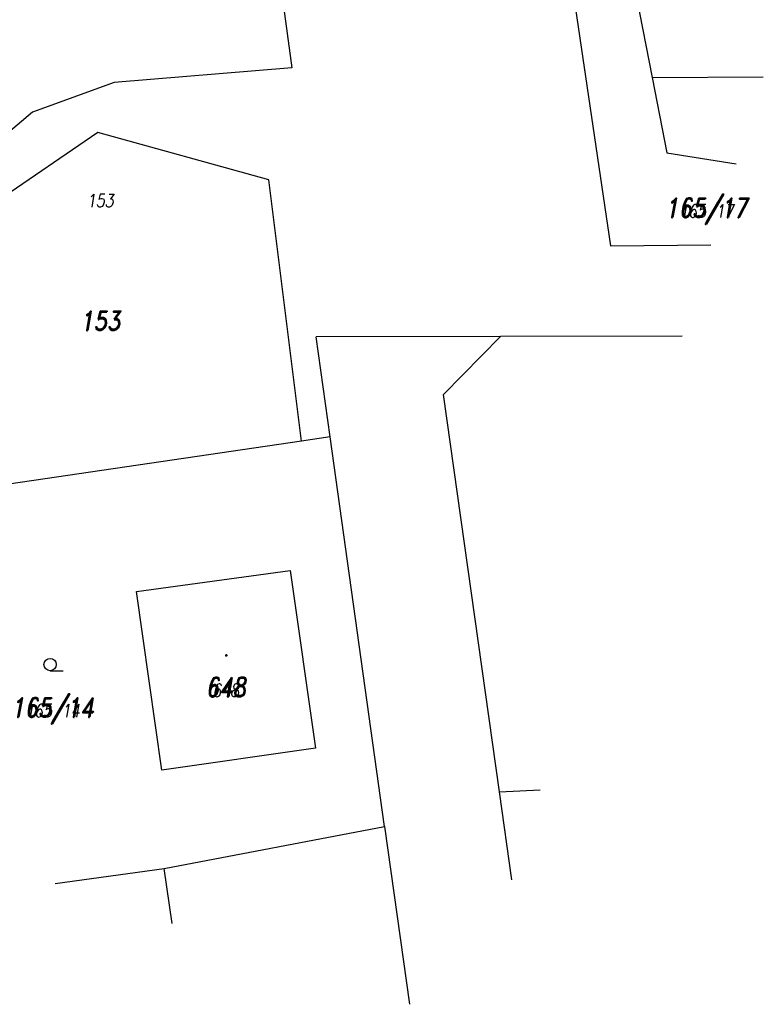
# Model space of a CAD drawing. Header units: feet. Extents: x -783217 to -782936, y -1044805 to -1043930.
# Tile 2 of 81: x -783097 to -783051, y -1044771 to -1044710. Entities that reach past the tile are written whole.
import ezdxf
from ezdxf.enums import TextEntityAlignment as Align

# ---------------------------------------------------------------- set-up
doc = ezdxf.new("R2010")
doc.units = ezdxf.units.FT
doc.header["$MEASUREMENT"] = 0
doc.layers.add('KN_hranice pozemků', color=140, linetype='Continuous', lineweight=30)
for name, color, linetype in [('KN_POZEMKY 500', 140, 'Continuous'), ('KN_značky kultur', 7, 'Continuous'), ('KN_čísla pozemků', 140, 'Continuous')]:
    doc.layers.add(name, color=color, linetype=linetype)
doc.styles.add('RomanD', font='romand.shx', dxfattribs={"width": 0.7, "oblique": 10})

# ---------------------------------------------------------------- blocks, each defined once
blk = doc.blocks.new('3.04')
at = {"layer": 'KN_značky kultur', "linetype": 'Continuous'}
blk.add_line((0, 0), (1.6, 0), dxfattribs=at)
blk.add_circle((0, 0.75), 0.75, dxfattribs=at)
blk = doc.blocks.new('4.02_1')
at = {"layer": 'KN_značky kultur', "linetype": 'Continuous'}
h = blk.add_hatch(color=256, dxfattribs=at)
edge = h.paths.add_edge_path()
edge.add_arc((0, 0), 0.175, 0, 360)

msp = doc.modelspace()

# ---------------------------------------------------------------- linework, layer by layer
at = {"layer": 'KN_hranice pozemků', "linetype": 'Continuous'}
for p, q in [((-783063.08, -1044704.31), (-783060.19, -1044723.91)), ((-783059.47, -1044704.15), (-783057.62, -1044713.57)), ((-783080.37, -1044708.73), (-783079.8, -1044712.97)), ((-783079.8, -1044712.97), (-783090.71, -1044713.88)), ((-783057.62, -1044713.57), (-783050.789, -1044713.522)), ((-783090.71, -1044713.88), (-783095.74, -1044715.69)), ((-783057.62, -1044713.57), (-783056.72, -1044718.19)), ((-783095.74, -1044715.69), (-783100.92, -1044720.09)), ((-783091.73, -1044716.95), (-783101.15, -1044723.4)), ((-783081.21, -1044719.86), (-783091.73, -1044716.95)), ((-783056.72, -1044718.19), (-783052.462, -1044718.869)), ((-783079.19, -1044735.94), (-783081.21, -1044719.86)), ((-783060.19, -1044723.91), (-783054.022, -1044723.85)), ((-783066.96, -1044729.5), (-783078.3, -1044729.52)), ((-783077.44, -1044735.68), (-783078.3, -1044729.52)), ((-783066.96, -1044729.5), (-783070.46, -1044733.07)), ((-783055.784, -1044729.479), (-783066.96, -1044729.5)), ((-783067.02, -1044757.51), (-783070.46, -1044733.07)), ((-783079.19, -1044735.94), (-783102.24, -1044739.31)), ((-783077.44, -1044735.68), (-783079.19, -1044735.94)), ((-783074.09, -1044759.65), (-783077.44, -1044735.68)), ((-783089.34, -1044745.19), (-783079.89, -1044743.89)), ((-783079.89, -1044743.89), (-783078.34, -1044754.82)), ((-783087.78, -1044756.18), (-783089.34, -1044745.19)), ((-783078.34, -1044754.82), (-783087.78, -1044756.18)), ((-783067.02, -1044757.51), (-783064.52, -1044757.383)), ((-783066.254, -1044762.922), (-783067.02, -1044757.51)), ((-783087.64, -1044762.23), (-783074.09, -1044759.65)), ((-783074.09, -1044759.65), (-783072.562, -1044770.584)), ((-783094.342, -1044763.151), (-783087.64, -1044762.23)), ((-783087.154, -1044765.604), (-783087.64, -1044762.23))]:
    msp.add_line(p, q, dxfattribs=at)

# ---------------------------------------------------------------- block references
at = {"layer": 'KN_značky kultur', "linetype": 'Continuous', "xscale": 0.5, "yscale": 0.5}
for name, p in [('4.02_1', (-783083.82, -1044749.12)), ('3.04', (-783094.66, -1044750.06))]:
    msp.add_blockref(name, p, dxfattribs=at)

# ---------------------------------------------------------------- texts
at = {"layer": 'KN_POZEMKY 500', "linetype": 'Continuous', "style": 'RomanD', "oblique": 10, "width": 0.8}
for s, p in [('165/17', (-783054.29, -1044722.18)), ('153', (-783091.58, -1044729.13)), ('165/14', (-783094.52, -1044752.92))]:
    msp.add_text(s, height=1.2, dxfattribs=at).set_placement(p, align=Align.CENTER)
at = {"layer": 'KN_POZEMKY 500', "color": 5, "linetype": 'Continuous', "style": 'RomanD', "oblique": 10, "width": 0.8}
msp.add_text('648', height=1.2, dxfattribs=at).set_placement((-783083.86, -1044751.67), align=Align.CENTER)
at = {"layer": 'KN_čísla pozemků', "linetype": 'Continuous', "style": 'RomanD', "oblique": 10, "width": 0.8}
for s, p in [('153', (-783091.58, -1044721.532)), ('165/17', (-783054.29, -1044722.18)), ('165/14', (-783094.52, -1044752.92))]:
    msp.add_text(s, height=0.8, dxfattribs=at).set_placement(p, align=Align.CENTER)
at = {"layer": 'KN_čísla pozemků', "color": 5, "linetype": 'Continuous', "style": 'RomanD', "oblique": 10, "width": 0.8}
msp.add_text('648', height=0.8, dxfattribs=at).set_placement((-783083.86, -1044751.67), align=Align.CENTER)

doc.saveas('drawing.dxf')
